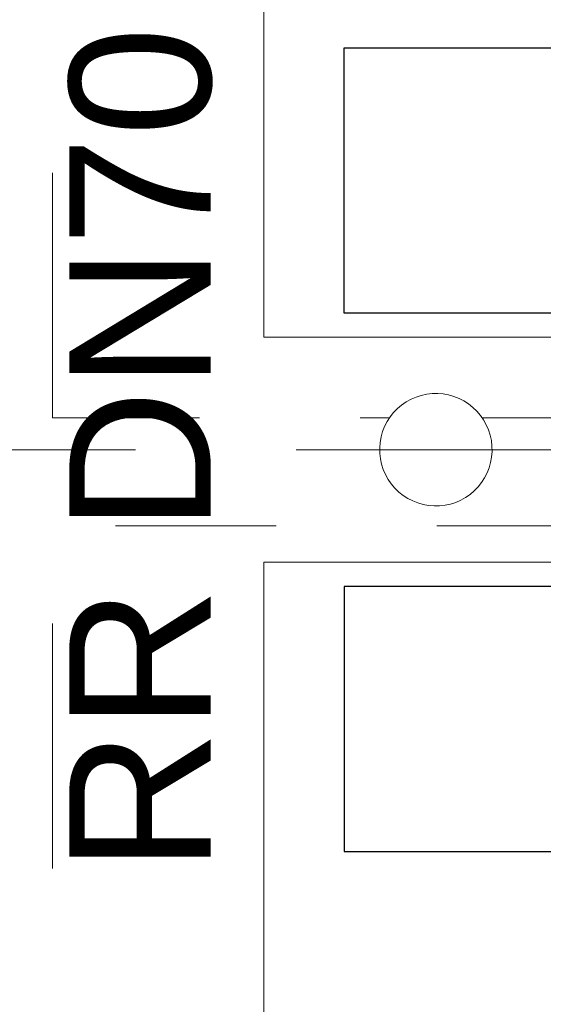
# Model space of a CAD drawing. Header units: metres. Extents: x -180 to 4, y -49 to 6.
# Tile 159 of 256: x -176.17 to -175.844, y -9.042 to -8.43. Entities that reach past the tile are written whole.
import ezdxf

# ---------------------------------------------------------------- set-up
doc = ezdxf.new("R2010")
doc.units = ezdxf.units.M
doc.header["$LTSCALE"] = 0.05
doc.header["$PDMODE"] = 1
doc.header["$PDSIZE"] = -2
doc.linetypes.add('ISO-10 Strichpunktlinie', pattern=[4.699, 3.048, -0.762, 0.127, -0.762])
doc.linetypes.add('Linienart-53', pattern=[5.291531, 3.175, -1.058062, 0.352704, -0.705764])
doc.layers.get('0').update_dxf_attribs({"lineweight": 25})
for name, color, linetype, lineweight, true_color in [('30 -33 Aussenwände- 7 Fassade_ Elemente', 7, 'Continuous', 9, 0x00aacc), ('70 -72 Beschriftung- 1 Beschriftung allgemein', 7, 'Continuous', 9, 0xff6633), ('70 -72 Beschriftung- 7 Detailverweise Linie', 7, 'Continuous', 9, 0x00dd00), ('70 -76 Bemaßung- 2 Allgemein', 7, 'Continuous', 5, 0x6666cc)]:
    doc.layers.add(name, color=color, linetype=linetype, lineweight=lineweight, true_color=true_color)
for name, color, linetype, lineweight in [('40 -41 Abwasser_Wasser_Gas- 2 Wasser-1', 7, 'Continuous', 15), ('70 -71 Achsen- 1 Gebäudeachsen', 7, 'Linienart-53', 18), ('Keine', 7, 'Continuous', 9)]:
    doc.layers.add(name, color=color, linetype=linetype, lineweight=lineweight)
doc.styles.add('Arial', font='arial.ttf')
doc.dimstyles.new('k+k_klein', dxfattribs={"dimtxt": 0.100689, "dimasz": 0.05302, "dimexe": 0.05, "dimexo": 0.15, "dimgap": 0.005, "dimtad": 1, "dimdec": 3, "dimtxsty": 'Arial', "dimblk": 'VW_SLASH-2', "dimblk1": 'VW_SLASH-2', "dimblk2": 'VW_SLASH-2', "dimcen": 0, "dimdle": 0.025, "dimadec": 3, "dimazin": 0, "dimtfac": 0.75, "dimtdec": 3, "dimtix": 1, "dimtmove": 0, "dimatfit": 0, "dimldrblk": 'VW_FILLEDARROW', "dimfxl": 0.1, "dimfxlon": 1, "dimfrac": 2, "dimtolj": 1, "dimarcsym": 0})

# ---------------------------------------------------------------- blocks, each defined once
blk = doc.blocks.new('Gruppe-23')
at = {"layer": '70 -72 Beschriftung- 1 Beschriftung allgemein', "insert": (-176.13922, -8.69704), "char_height": 0.088103, "attachment_point": 2, "rotation": 90, "line_spacing_factor": 0.969685, "style": 'Arial'}
blk.add_mtext('RR DN70', dxfattribs=at)
at = {"color": 255}
blk.add_wipeout([(-175.8935, -8.66673), (-175.89061, -8.66859), (-175.88792, -8.67073), (-175.88545, -8.67312), (-175.88323, -8.67574), (-175.88128, -8.67856), (-175.87961, -8.68156), (-175.87824, -8.68471), (-175.87719, -8.68798), (-175.87647, -8.69134), (-175.87607, -8.69475), (-175.87602, -8.69819), (-175.8763, -8.70161), (-175.87691, -8.70499), (-175.87786, -8.70829), (-175.87912, -8.71149), (-175.88069, -8.71454), (-175.88255, -8.71743), (-175.88469, -8.72012), (-175.88707, -8.72259), (-175.88969, -8.72481), (-175.89252, -8.72676), (-175.89552, -8.72843), (-175.89867, -8.7298), (-175.90194, -8.73085), (-175.9053, -8.73157), (-175.90871, -8.73197), (-175.91215, -8.73202), (-175.91557, -8.73174), (-175.91895, -8.73113), (-175.92225, -8.73018), (-175.92544, -8.72892), (-175.9285, -8.72735), (-175.93139, -8.72549), (-175.93408, -8.72336), (-175.93655, -8.72097), (-175.93877, -8.71835), (-175.94072, -8.71552), (-175.94239, -8.71252), (-175.94376, -8.70937), (-175.94481, -8.7061), (-175.94553, -8.70274), (-175.94593, -8.69933), (-175.94598, -8.6959), (-175.9457, -8.69247), (-175.94509, -8.68909), (-175.94414, -8.68579), (-175.94288, -8.6826), (-175.94131, -8.67954), (-175.93945, -8.67666), (-175.93731, -8.67396), (-175.93493, -8.6715), (-175.93231, -8.66927), (-175.92948, -8.66732), (-175.92648, -8.66565), (-175.92333, -8.66429), (-175.92006, -8.66323), (-175.9167, -8.66251), (-175.91329, -8.66212), (-175.90985, -8.66206), (-175.90643, -8.66234), (-175.90305, -8.66296), (-175.89975, -8.6639), (-175.89656, -8.66516)], dxfattribs=at).dxf.layer = '40 -41 Abwasser_Wasser_Gas- 2 Wasser-1'
at = {"layer": '40 -41 Abwasser_Wasser_Gas- 2 Wasser-1', "flags": 128}
blk.add_lwpolyline([(-175.8935, -8.66673), (-175.89061, -8.66859), (-175.88792, -8.67073), (-175.88545, -8.67312), (-175.88323, -8.67574), (-175.88128, -8.67856), (-175.87961, -8.68156), (-175.87824, -8.68471), (-175.87719, -8.68798), (-175.87647, -8.69134), (-175.87607, -8.69475), (-175.87602, -8.69819), (-175.8763, -8.70161), (-175.87691, -8.70499), (-175.87786, -8.70829), (-175.87912, -8.71149), (-175.88069, -8.71454), (-175.88255, -8.71743), (-175.88469, -8.72012), (-175.88707, -8.72259), (-175.88969, -8.72481), (-175.89252, -8.72676), (-175.89552, -8.72843), (-175.89867, -8.7298), (-175.90194, -8.73085), (-175.9053, -8.73157), (-175.90871, -8.73197), (-175.91215, -8.73202), (-175.91557, -8.73174), (-175.91895, -8.73113), (-175.92225, -8.73018), (-175.92544, -8.72892), (-175.9285, -8.72735), (-175.93139, -8.72549), (-175.93408, -8.72336), (-175.93655, -8.72097), (-175.93877, -8.71835), (-175.94072, -8.71552), (-175.94239, -8.71252), (-175.94376, -8.70937), (-175.94481, -8.7061), (-175.94553, -8.70274), (-175.94593, -8.69933), (-175.94598, -8.6959), (-175.9457, -8.69247), (-175.94509, -8.68909), (-175.94414, -8.68579), (-175.94288, -8.6826), (-175.94131, -8.67954), (-175.93945, -8.67666), (-175.93731, -8.67396), (-175.93493, -8.6715), (-175.93231, -8.66927), (-175.92948, -8.66732), (-175.92648, -8.66565), (-175.92333, -8.66429), (-175.92006, -8.66323), (-175.9167, -8.66251), (-175.91329, -8.66212), (-175.90985, -8.66206), (-175.90643, -8.66234), (-175.90305, -8.66296), (-175.89975, -8.6639), (-175.89656, -8.66516)], close=True, dxfattribs=at)
blk = doc.blocks.new('Gruppe-41')
at = {"layer": '40 -41 Abwasser_Wasser_Gas- 2 Wasser-1', "color": 7}
blk.add_blockref('Gruppe-23', (0, 0), dxfattribs=at)
blk = doc.blocks.new('Gruppe-2720')
at = {"color": 255}
blk.add_wipeout([(-176.018, -0.44704), (-176.018, -8.69704), (-175.221, -8.69704), (-175.221, -0.44704)], dxfattribs=at).dxf.layer = '30 -33 Aussenwände- 7 Fassade_ Elemente'
blk.add_wipeout([(-175.776, -0.67204), (-175.221, -0.67204), (-175.221, -8.47204), (-175.776, -8.47204), (-175.776, -8.62704), (-176.018, -8.62704), (-176.018, -0.51704), (-175.776, -0.51704)], dxfattribs=at).dxf.layer = '30 -33 Aussenwände- 7 Fassade_ Elemente'
at = {"layer": '30 -33 Aussenwände- 7 Fassade_ Elemente', "flags": 128}
blk.add_lwpolyline([(-175.776, -0.67204), (-175.221, -0.67204), (-175.221, -8.47204), (-175.776, -8.47204), (-175.776, -8.62704), (-176.018, -8.62704), (-176.018, -0.51704), (-175.776, -0.51704)], close=True, dxfattribs=at)
at = {"color": 255, "lineweight": 25}
blk.add_wipeout([(-175.776, -8.47204), (-175.836, -8.47204), (-175.836, -8.61204), (-175.968, -8.61204), (-175.968, -8.44704), (-175.776, -8.44704)], dxfattribs=at).dxf.layer = '30 -33 Aussenwände- 7 Fassade_ Elemente'
at = {"layer": '30 -33 Aussenwände- 7 Fassade_ Elemente', "lineweight": 25, "flags": 128}
blk.add_lwpolyline([(-175.776, -8.47204), (-175.836, -8.47204), (-175.836, -8.61204), (-175.968, -8.61204), (-175.968, -8.44704), (-175.776, -8.44704)], close=True, dxfattribs=at)
blk = doc.blocks.new('Gruppe-6240')
at = {"color": 255}
blk.add_wipeout([(-176.018, -11.69704), (-176.018, -8.69704), (-175.221, -8.69704), (-175.221, -11.69704)], dxfattribs=at).dxf.layer = '30 -33 Aussenwände- 7 Fassade_ Elemente'
blk.add_wipeout([(-175.776, -11.47204), (-175.221, -11.47204), (-175.221, -8.92204), (-175.776, -8.92204), (-175.776, -8.76704), (-176.018, -8.76704), (-176.018, -11.62704), (-175.776, -11.62704)], dxfattribs=at).dxf.layer = '30 -33 Aussenwände- 7 Fassade_ Elemente'
at = {"layer": '30 -33 Aussenwände- 7 Fassade_ Elemente', "flags": 128}
blk.add_lwpolyline([(-175.776, -11.47204), (-175.221, -11.47204), (-175.221, -8.92204), (-175.776, -8.92204), (-175.776, -8.76704), (-176.018, -8.76704), (-176.018, -11.62704), (-175.776, -11.62704)], close=True, dxfattribs=at)
at = {"color": 255, "lineweight": 25}
blk.add_wipeout([(-175.776, -8.92204), (-175.836, -8.92204), (-175.836, -8.78204), (-175.968, -8.78204), (-175.968, -8.94704), (-175.776, -8.94704)], dxfattribs=at).dxf.layer = '30 -33 Aussenwände- 7 Fassade_ Elemente'
at = {"layer": '30 -33 Aussenwände- 7 Fassade_ Elemente', "lineweight": 25, "flags": 128}
blk.add_lwpolyline([(-175.776, -8.92204), (-175.836, -8.92204), (-175.836, -8.78204), (-175.968, -8.78204), (-175.968, -8.94704), (-175.776, -8.94704)], close=True, dxfattribs=at)
blk = doc.blocks.new('_01-OG1_Tragwerk (2D)')
at = {"layer": 'Keine', "color": 7}
blk.add_blockref('Gruppe-41', (0, 0), dxfattribs=at)
at = {"layer": '30 -33 Aussenwände- 7 Fassade_ Elemente', "color": 7}
blk.add_blockref('Gruppe-2720', (0, 0), dxfattribs=at)
blk.add_blockref('Gruppe-6240', (0, 0), dxfattribs=at)
blk = doc.blocks.new('_OG1_2D (2D)')
at = {"layer": '70 -72 Beschriftung- 7 Detailverweise Linie', "linetype": 'ISO-10 Strichpunktlinie', "flags": 128}
for points in [[(-176.14966208, -8.6771336), (-176.14966208, -0.4771336), (-175.12966208, -0.4771336), (-175.12966208, -8.6771336)], [(-176.14966208, -11.67204198), (-176.14966208, -8.74446926), (-175.12966208, -8.74446926), (-175.12966208, -11.67204198)]]:
    blk.add_lwpolyline(points, close=True, dxfattribs=at)
blk = doc.blocks.new('VW_SLASH-2')
at = {"color": 0, "linetype": 'ByBlock', "lineweight": -2, "transparency": 16777216}
blk.add_line((0.472, 0), (-1, 0), dxfattribs=at)
at = {"color": 0, "lineweight": 5, "transparency": 16777216, "flags": 128}
blk.add_lwpolyline([(0.5, 0.5), (-0.5, -0.5)], dxfattribs=at)
blk = doc.blocks.new('*D16969')
at = {"layer": '70 -76 Bemaßung- 2 Allgemein', "color": 0, "lineweight": -2}
for p, q in [((-177.768, -8.35902), (-177.768, -8.306)), ((-177.668, -8.41204), (-177.818, -8.41204)), ((-177.768, -8.62704), (-177.768, -8.41204)), ((-177.668, -8.62704), (-177.818, -8.62704)), ((-177.768, -8.68006), (-177.768, -8.73308))]:
    blk.add_line(p, q, dxfattribs=at)
at = {"layer": 'Defpoints', "color": 0}
for p in [(-177.768, -8.41204), (-175.521, -8.41204), (-176.018, -8.62704)]:
    blk.add_point(p, dxfattribs=at)
at = {"layer": '70 -76 Bemaßung- 2 Allgemein', "color": 0, "lineweight": -2, "xscale": 0.05302001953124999, "yscale": 0.05302001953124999, "zscale": 0.05302001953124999}
for p, rotation in [((-177.768, -8.41204), 270), ((-177.768, -8.62704), 90)]:
    blk.add_blockref('VW_SLASH-2', p, dxfattribs=dict(at, rotation=rotation))
at = {"layer": '70 -76 Bemaßung- 2 Allgemein', "color": 0, "insert": (-177.85896, -8.29152), "char_height": 0.1006887, "attachment_point": 5, "rotation": 90, "style": 'Arial'}
blk.add_mtext('\\A1;21\\S5^ ;', dxfattribs=at)
blk = doc.blocks.new('VW_FILLEDARROW')
at = {"linetype": 'Continuous', "lineweight": 0, "transparency": 16777216}
blk.add_hatch(color=0, dxfattribs=at).paths.add_polyline_path([(-2.829, 0.758), (0, 0), (-2.829, -0.758)])
at = {"color": 0, "lineweight": 5, "transparency": 16777216, "flags": 128}
blk.add_lwpolyline([(-2.829, 0.758), (0, 0), (-2.829, -0.758)], close=True, dxfattribs=at)
blk = doc.blocks.new('*D16970')
at = {"layer": '70 -76 Bemaßung- 2 Allgemein', "color": 0, "lineweight": -2}
for p, q in [((-177.768, -8.57402), (-177.768, -8.521)), ((-177.668, -8.62704), (-177.818, -8.62704)), ((-177.768, -8.69704), (-177.768, -8.62704)), ((-177.668, -8.69704), (-177.818, -8.69704)), ((-177.768, -8.75006), (-177.768, -8.80308))]:
    blk.add_line(p, q, dxfattribs=at)
at = {"layer": 'Defpoints', "color": 0}
for p in [(-177.768, -8.62704), (-176.018, -8.62704), (-177.268, -8.69704)]:
    blk.add_point(p, dxfattribs=at)
at = {"layer": '70 -76 Bemaßung- 2 Allgemein', "color": 0, "lineweight": -2, "xscale": 0.05302001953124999, "yscale": 0.05302001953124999, "zscale": 0.05302001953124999}
for p, rotation in [((-177.768, -8.62704), 270), ((-177.768, -8.69704), 90)]:
    blk.add_blockref('VW_SLASH-2', p, dxfattribs=dict(at, rotation=rotation))
at = {"layer": '70 -76 Bemaßung- 2 Allgemein', "color": 0, "insert": (-177.85896, -8.58639), "char_height": 0.100689, "attachment_point": 5, "rotation": 90, "style": 'Arial'}
blk.add_mtext('\\A1;7', dxfattribs=at)
blk = doc.blocks.new('*D16971')
at = {"layer": '70 -76 Bemaßung- 2 Allgemein', "color": 0, "lineweight": -2}
for p, q in [((-177.768, -8.64402), (-177.768, -8.591)), ((-177.668, -8.69704), (-177.818, -8.69704)), ((-177.768, -8.76704), (-177.768, -8.69704)), ((-177.668, -8.76704), (-177.818, -8.76704)), ((-177.768, -8.82006), (-177.768, -8.87308))]:
    blk.add_line(p, q, dxfattribs=at)
at = {"layer": 'Defpoints', "color": 0}
for p in [(-177.768, -8.69704), (-177.268, -8.69704), (-176.018, -8.76704)]:
    blk.add_point(p, dxfattribs=at)
at = {"layer": '70 -76 Bemaßung- 2 Allgemein', "color": 0, "lineweight": -2, "xscale": 0.05302001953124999, "yscale": 0.05302001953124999, "zscale": 0.05302001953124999}
for p, rotation in [((-177.768, -8.69704), 270), ((-177.768, -8.76704), 90)]:
    blk.add_blockref('VW_SLASH-2', p, dxfattribs=dict(at, rotation=rotation))
at = {"layer": '70 -76 Bemaßung- 2 Allgemein', "color": 0, "insert": (-177.85896, -8.81), "char_height": 0.100689, "attachment_point": 5, "rotation": 90, "style": 'Arial'}
blk.add_mtext('\\A1;7', dxfattribs=at)
blk = doc.blocks.new('*D16972')
at = {"layer": '70 -76 Bemaßung- 2 Allgemein', "color": 0, "lineweight": -2}
for p, q in [((-177.768, -8.71402), (-177.768, -8.661)), ((-177.668, -8.76704), (-177.818, -8.76704)), ((-177.768, -8.98204), (-177.768, -8.76704)), ((-177.668, -8.98204), (-177.818, -8.98204)), ((-177.768, -9.03506), (-177.768, -9.08808))]:
    blk.add_line(p, q, dxfattribs=at)
at = {"layer": 'Defpoints', "color": 0}
for p in [(-177.768, -8.76704), (-176.018, -8.76704), (-175.521, -8.98204)]:
    blk.add_point(p, dxfattribs=at)
at = {"layer": '70 -76 Bemaßung- 2 Allgemein', "color": 0, "lineweight": -2, "xscale": 0.05302001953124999, "yscale": 0.05302001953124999, "zscale": 0.05302001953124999}
for p, rotation in [((-177.768, -8.76704), 270), ((-177.768, -8.98204), 90)]:
    blk.add_blockref('VW_SLASH-2', p, dxfattribs=dict(at, rotation=rotation))
at = {"layer": '70 -76 Bemaßung- 2 Allgemein', "color": 0, "insert": (-177.85896, -9.09101), "char_height": 0.1006887, "attachment_point": 5, "rotation": 90, "style": 'Arial'}
blk.add_mtext('\\A1;21\\S5^ ;', dxfattribs=at)
blk = doc.blocks.new('Gruppe-16643')
at = {"layer": '70 -72 Beschriftung- 1 Beschriftung allgemein', "insert": (-176.13922, -8.69704), "char_height": 0.088103, "attachment_point": 2, "rotation": 90, "line_spacing_factor": 0.969685, "style": 'Arial'}
blk.add_mtext('RR DN70', dxfattribs=at)
at = {"color": 255}
blk.add_wipeout([(-175.8935, -8.66673), (-175.89061, -8.66859), (-175.88792, -8.67073), (-175.88545, -8.67312), (-175.88323, -8.67574), (-175.88128, -8.67856), (-175.87961, -8.68156), (-175.87824, -8.68471), (-175.87719, -8.68798), (-175.87647, -8.69134), (-175.87607, -8.69475), (-175.87602, -8.69819), (-175.8763, -8.70161), (-175.87691, -8.70499), (-175.87786, -8.70829), (-175.87912, -8.71149), (-175.88069, -8.71454), (-175.88255, -8.71743), (-175.88469, -8.72012), (-175.88707, -8.72259), (-175.88969, -8.72481), (-175.89252, -8.72676), (-175.89552, -8.72843), (-175.89867, -8.7298), (-175.90194, -8.73085), (-175.9053, -8.73157), (-175.90871, -8.73197), (-175.91215, -8.73202), (-175.91557, -8.73174), (-175.91895, -8.73113), (-175.92225, -8.73018), (-175.92544, -8.72892), (-175.9285, -8.72735), (-175.93139, -8.72549), (-175.93408, -8.72336), (-175.93655, -8.72097), (-175.93877, -8.71835), (-175.94072, -8.71552), (-175.94239, -8.71252), (-175.94376, -8.70937), (-175.94481, -8.7061), (-175.94553, -8.70274), (-175.94593, -8.69933), (-175.94598, -8.6959), (-175.9457, -8.69247), (-175.94509, -8.68909), (-175.94414, -8.68579), (-175.94288, -8.6826), (-175.94131, -8.67954), (-175.93945, -8.67666), (-175.93731, -8.67396), (-175.93493, -8.6715), (-175.93231, -8.66927), (-175.92948, -8.66732), (-175.92648, -8.66565), (-175.92333, -8.66429), (-175.92006, -8.66323), (-175.9167, -8.66251), (-175.91329, -8.66212), (-175.90985, -8.66206), (-175.90643, -8.66234), (-175.90305, -8.66296), (-175.89975, -8.6639), (-175.89656, -8.66516)], dxfattribs=at).dxf.layer = '40 -41 Abwasser_Wasser_Gas- 2 Wasser-1'
at = {"layer": '40 -41 Abwasser_Wasser_Gas- 2 Wasser-1', "flags": 128}
blk.add_lwpolyline([(-175.8935, -8.66673), (-175.89061, -8.66859), (-175.88792, -8.67073), (-175.88545, -8.67312), (-175.88323, -8.67574), (-175.88128, -8.67856), (-175.87961, -8.68156), (-175.87824, -8.68471), (-175.87719, -8.68798), (-175.87647, -8.69134), (-175.87607, -8.69475), (-175.87602, -8.69819), (-175.8763, -8.70161), (-175.87691, -8.70499), (-175.87786, -8.70829), (-175.87912, -8.71149), (-175.88069, -8.71454), (-175.88255, -8.71743), (-175.88469, -8.72012), (-175.88707, -8.72259), (-175.88969, -8.72481), (-175.89252, -8.72676), (-175.89552, -8.72843), (-175.89867, -8.7298), (-175.90194, -8.73085), (-175.9053, -8.73157), (-175.90871, -8.73197), (-175.91215, -8.73202), (-175.91557, -8.73174), (-175.91895, -8.73113), (-175.92225, -8.73018), (-175.92544, -8.72892), (-175.9285, -8.72735), (-175.93139, -8.72549), (-175.93408, -8.72336), (-175.93655, -8.72097), (-175.93877, -8.71835), (-175.94072, -8.71552), (-175.94239, -8.71252), (-175.94376, -8.70937), (-175.94481, -8.7061), (-175.94553, -8.70274), (-175.94593, -8.69933), (-175.94598, -8.6959), (-175.9457, -8.69247), (-175.94509, -8.68909), (-175.94414, -8.68579), (-175.94288, -8.6826), (-175.94131, -8.67954), (-175.93945, -8.67666), (-175.93731, -8.67396), (-175.93493, -8.6715), (-175.93231, -8.66927), (-175.92948, -8.66732), (-175.92648, -8.66565), (-175.92333, -8.66429), (-175.92006, -8.66323), (-175.9167, -8.66251), (-175.91329, -8.66212), (-175.90985, -8.66206), (-175.90643, -8.66234), (-175.90305, -8.66296), (-175.89975, -8.6639), (-175.89656, -8.66516)], close=True, dxfattribs=at)
blk = doc.blocks.new('_Achsen (3D)')
at = {"layer": '70 -71 Achsen- 1 Gebäudeachsen', "transparency": 33554687}
blk.add_line((-179.668, -8.69704), (3.826, -8.69704), dxfattribs=at)
blk = doc.blocks.new('Gruppe-15271')
at = {"layer": '70 -76 Bemaßung- 2 Allgemein'}
for base, p1, p2, text, picture, middle in [((-177.76799996, -8.41204198), (-176.01799996, -8.62704198), (-175.52099996, -8.41204198), '21\\S5^ ;', '*D16969', (-177.85896246, -8.29151633)), ((-177.76799996, -8.62704198), (-177.26799996, -8.69704198), (-176.01799996, -8.62704198), '7', '*D16970', (-177.85896246, -8.58639123)), ((-177.76799996, -8.69704198), (-176.01799996, -8.76704198), (-177.26799996, -8.69704198), '7', '*D16971', (-177.85896246, -8.81)), ((-177.76799996, -8.76704198), (-175.52099996, -8.98204198), (-176.01799996, -8.76704198), '21\\S5^ ;', '*D16972', (-177.85896246, -9.09100932))]:
    dim = blk.add_linear_dim(base=base, p1=p1, p2=p2, angle=270, text=text, dimstyle='k+k_klein', override={"dimtxt": 0.100689, "dimgap": 0.01, "dimdec": 8, "dimpost": '<>', "dimtxsty": 'Arial', "dimtix": 0, "dimtmove": 2}, dxfattribs=at)
    dim.commit()
    dim.dimension.update_dxf_attribs({"geometry": picture, "text_midpoint": middle, "dimtype": 160})
blk = doc.blocks.new('_OG1_2D Bemaßung_ Beschriftung (2D)')
at = {"layer": '70 -76 Bemaßung- 2 Allgemein'}
blk.add_blockref('Gruppe-15271', (0, 0), dxfattribs=at)
at = {"layer": '40 -41 Abwasser_Wasser_Gas- 2 Wasser-1', "color": 7}
blk.add_blockref('Gruppe-16643', (0, 0), dxfattribs=at)

msp = doc.modelspace()

# ---------------------------------------------------------------- block references
at = {"layer": 'Keine', "color": 1}
msp.add_blockref('_01-OG1_Tragwerk (2D)', (0, 0), dxfattribs=at)

# ---------------------------------------------------------------- next in the draw order: block references
msp.add_blockref('_OG1_2D (2D)', (0, 0), dxfattribs=at)

# ---------------------------------------------------------------- next in the draw order: block references
msp.add_blockref('_OG1_2D Bemaßung_ Beschriftung (2D)', (0, 0), dxfattribs=at)

# ---------------------------------------------------------------- next in the draw order: block references
msp.add_blockref('_Achsen (3D)', (0, 0), dxfattribs=at)

doc.saveas('drawing.dxf')
